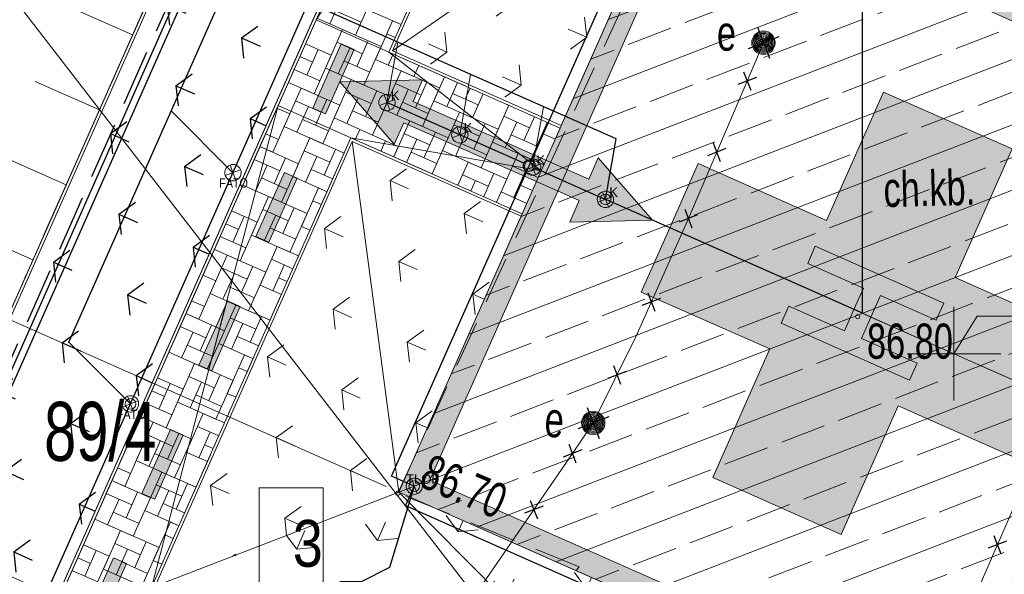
# Model space of a CAD drawing. Header units: metres. Extents: x -1013 to 1491425, y -5789533 to 1032.
# Tile 39 of 66: x -14 to 7, y -3 to 9. Entities that reach past the tile are written whole.
import ezdxf
from ezdxf.xclip import XClip

# ---------------------------------------------------------------- set-up
doc = ezdxf.new("R2010")
doc.units = ezdxf.units.M
doc.header["$MEASUREMENT"] = 0
doc.header["$XCLIPFRAME"] = 0
for name, pattern in [('2_KTCR02', [1.5, 1, -0.5]), ('Krawędzie ukryte', [1.7, 1.2, -0.5]), ('Kropki i Kreski', [3.6, 1.8, -0.9, 0, -0.9])]:
    doc.linetypes.add(name, pattern=pattern)
for name, color, linetype in [('130-Z Teren', 7, 'Continuous'), ('700-L Mapa 1_500 dwg', 7, 'Continuous'), ('708-L Opisy sytuacji 1_500 do legendy', 7, 'Continuous')]:
    doc.layers.add(name, color=color, linetype=linetype)
for name, color, linetype, lineweight in [('130-Z Teren1', 7, 'Continuous', 13), ('130-Z Teren114', 113, 'Continuous', 25), ('130-Z Teren21', 37, 'Continuous', 5), ('130-Z Teren252', 70, 'Continuous', 13), ('130-Z Teren69', 41, 'Continuous', 13), ('130-Z Teren93', 254, 'Continuous', 13), ('130-Z Teren94', 9, 'Continuous', 13), ('310-W Oświetlenie1', 7, 'Continuous', 13), ('450-K Belki21', 37, 'Continuous', 5), ('450-K Belki69', 41, 'Continuous', 13), ('703-L Płaszczyzny podejścia 2D3', 152, 'Continuous', 30), ('708-L Opisy sytuacji 1_500 do legendy1', 7, 'Continuous', 13), ('708-L Opisy sytuacji 1_500 do legendy11', 7, 'Continuous', 13), ('708-L Opisy sytuacji 1_500 do legendy25', 5, 'Continuous', 13), ('708-L Opisy sytuacji 1_500 do legendy85', 1, 'Continuous', 25), ('718-L Elementy do rozbiórki85', 1, 'Continuous', 25), ('720-L Oznakowanie lądowiska1', 7, 'Continuous', 13), ('720-L Oznakowanie lądowiska253', 2, 'Continuous', 13), ('720-L Oznakowanie lądowiska85', 1, 'Continuous', 25), ('720-L Oznakowanie lądowiska91', 255, 'Continuous', 13), ('720-L Oznakowanie lądowiska94', 9, 'Continuous', 13), ('729-L Instalacje elektryczne-okablowanie75', 30, 'Continuous', 25), ('729-L Instalacje elektryczne-okablowanie85', 1, 'Continuous', 25), ('810-G Ogólne2', 4, 'Continuous', 20), ('810-G Ogólne3', 152, 'Continuous', 30), ('GN.6640.3638.2023_9_Dzialki7', 9, 'Continuous', 18), ('GN.6640.3638.2023_9_KTCR_D_L_17', 9, 'Continuous', 18), ('GN.6640.3638.2023_9_KTCR_E_T_17', 9, 'Continuous', 18), ('GN.6640.3638.2023_9_Numery_dzialek7', 9, 'Continuous', 18), ('GN.6640.3638.2023_9_RTPW_T_07', 9, 'Continuous', 18), ('GN.6640.3638.2023_9_RTPW_T_17', 9, 'Continuous', 18), ('GN.6640.3638.2023_9_SUPE_D_L_31', 9, 'Continuous', 18), ('GN.6640.3638.2023_9_SUUE_D_T_97', 9, 'Continuous', 18), ('GN.6640.3638.2023_9_SUUE_E_T_87', 9, 'Continuous', 18)]:
    doc.layers.add(name, color=color, linetype=linetype, lineweight=lineweight)
doc.styles.add('STYL_AUTOMATYCZNY_1', font='arial.ttf', dxfattribs={"width": 0.7})
doc.styles.add('STYL_AUTOMATYCZNY_2', font='arial.ttf')
doc.styles.add('STYL_AUTOMATYCZNY_3', font='ARIALN.TTF')
doc.styles.add('STYL_AUTOMATYCZNY_4', font='arial.ttf')
doc.dimstyles.new('STYL_AUTOMATYCZNY__1', dxfattribs={"dimtxt": 1.25, "dimasz": 0.475, "dimexe": 0.18, "dimexo": 0.3, "dimgap": 0, "dimtad": 1, "dimzin": 0, "dimdsep": 46, "dimtxsty": 'STYL_AUTOMATYCZNY_2', "dimblk": 'ARROWHEAD_2', "dimblk1": 'ARROWHEAD_2', "dimblk2": 'ARROWHEAD_2', "dimcen": 0.09, "dimclrd": 7, "dimclre": 7, "dimclrt": 1, "dimazin": 0, "dimtfac": 1, "dimtdec": 4, "dimtmove": 0, "dimatfit": 3, "dimfxl": 1, "dimtolj": 1, "dimtzin": 0, "dimarcsym": 0})
doc.dimstyles.new('STYL_AUTOMATYCZNY__2', dxfattribs={"dimtxt": 1, "dimasz": 0.475, "dimexe": 0.18, "dimexo": 0.3, "dimgap": 0, "dimtad": 1, "dimzin": 0, "dimdsep": 46, "dimtxsty": 'STYL_AUTOMATYCZNY_2', "dimblk": 'ARROWHEAD_2', "dimblk1": 'ARROWHEAD_2', "dimblk2": 'ARROWHEAD_2', "dimcen": 0.09, "dimclrd": 7, "dimclre": 7, "dimclrt": 1, "dimazin": 0, "dimtfac": 1, "dimtdec": 4, "dimtmove": 0, "dimatfit": 3, "dimfxl": 1, "dimtolj": 1, "dimtzin": 0, "dimarcsym": 0})
doc.dimstyles.new('STYL_AUTOMATYCZNY__5', dxfattribs={"dimtxt": 0.18, "dimasz": 0.456, "dimexe": 0.18, "dimexo": 0.0625, "dimgap": 0, "dimtad": 0, "dimtih": 1, "dimtoh": 1, "dimdec": 4, "dimzin": 0, "dimdsep": 46, "dimcen": 0.09, "dimadec": 0, "dimazin": 0, "dimtfac": 1, "dimtdec": 4, "dimtmove": 0, "dimatfit": 3, "dimldrblk": 'ARROWHEAD_1', "dimfxl": 1, "dimtolj": 1, "dimtzin": 0, "dimarcsym": 0})

# ---------------------------------------------------------------- blocks, each defined once
blk = doc.blocks.new('Rysunek_1_9', base_point=(-7447251.91, -5789835.327))
at = {"layer": 'GN.6640.3638.2023_9_Dzialki7', "color": 9, "linetype": 'Continuous', "lineweight": 18}
blk.add_line((-28.59, 27.463), (-4.54, -3.697), dxfattribs=at)
at = {"layer": 'GN.6640.3638.2023_9_KTCR_D_L_17', "color": 9, "linetype": '2_KTCR02', "lineweight": 18}
for p, q in [((-6.234, -1.446), (0.041, 12.149)), ((-2.362, -3.019), (-6.234, -1.446)), ((-6.37, -7.638), (-2.362, -3.019))]:
    blk.add_line(p, q, dxfattribs=at)
at = {"layer": 'GN.6640.3638.2023_9_RTPW_T_07', "color": 9, "linetype": 'Continuous', "lineweight": 18}
blk.add_circle((3.58, 2.323), 0.045, dxfattribs=at)
at = {"layer": 'GN.6640.3638.2023_9_RTPW_T_17', "color": 9, "linetype": 'Continuous', "lineweight": 18}
blk.add_circle((-6.234, -1.446), 0.045, dxfattribs=at)
at = {"layer": 'GN.6640.3638.2023_9_SUPE_D_L_31', "color": 9, "linetype": 'Continuous', "lineweight": 18}
for p, q in [((-0.034, 4.418), (1.569, 8.17)), ((9.695, 4.667), (6.122, -3.559)), ((-1.157, 1.89), (-0.034, 4.418)), ((-2.064, 0.053), (-1.157, 1.89)), ((-2.509, -0.6), (-2.064, 0.053)), ((-4.42, -3.383), (-2.509, -0.6))]:
    blk.add_line(p, q, dxfattribs=at)
at = {"layer": 'GN.6640.3638.2023_9_SUUE_D_T_97', "color": 9, "linetype": 'Continuous', "lineweight": 18}
for centre, radius in [((1.569, 8.17), 0.25), ((1.569, 8.17), 0.225), ((1.569, 8.17), 0.2), ((1.569, 8.17), 0.175), ((1.569, 8.17), 0.15), ((1.569, 8.17), 0.125), ((1.569, 8.17), 0.1), ((1.569, 8.17), 0.075), ((1.569, 8.17), 0.05), ((1.569, 8.17), 0.025), ((1.569, 8.17), 0.00715), ((-2.064, 0.053), 0.25), ((-2.064, 0.053), 0.225), ((-2.064, 0.053), 0.2), ((-2.064, 0.053), 0.175), ((-2.064, 0.053), 0.15), ((-2.064, 0.053), 0.125), ((-2.064, 0.053), 0.1), ((-2.064, 0.053), 0.075), ((-2.064, 0.053), 0.05), ((-2.064, 0.053), 0.025), ((-2.064, 0.053), 0.00715)]:
    blk.add_circle(centre, radius, dxfattribs=at)
at = {"layer": 'GN.6640.3638.2023_9_KTCR_E_T_17', "color": 9, "linetype": 'Continuous', "lineweight": 18, "insert": (4.131, 5.029), "char_height": 0.75, "attachment_point": 4, "rotation": 1.566, "style": 'STYL_AUTOMATYCZNY_1'}
blk.add_mtext('\\A1;{\\pql;\\fArial|b0|i0|c238|p0;\\W0.700000;ch.kb.}', dxfattribs=at)
at = {"layer": 'GN.6640.3638.2023_9_Numery_dzialek7', "color": 9, "linetype": 'Continuous', "lineweight": 18, "insert": (-13.786, -0.136), "char_height": 1.26, "attachment_point": 4, "style": 'STYL_AUTOMATYCZNY_1'}
blk.add_mtext('\\A1;{\\pql;\\fArial|b0|i0|c238|p0;\\W0.700000;89/4}', dxfattribs=at)
at = {"layer": 'GN.6640.3638.2023_9_RTPW_T_07', "color": 9, "linetype": 'Continuous', "lineweight": 18, "insert": (3.778, 2.174), "char_height": 0.75, "attachment_point": 1, "style": 'STYL_AUTOMATYCZNY_1'}
blk.add_mtext('\\A1;{\\pql;\\fArial|b0|i0|c238|p0;\\W0.700000;86.80}', dxfattribs=at)
at = {"layer": 'GN.6640.3638.2023_9_RTPW_T_17', "color": 9, "linetype": 'Continuous', "lineweight": 18, "insert": (-5.819, -1.29), "char_height": 0.75, "attachment_point": 7, "rotation": 336.6191, "style": 'STYL_AUTOMATYCZNY_1'}
blk.add_mtext('\\A1;{\\pql;\\fArial|b0|i0|c238|p0;\\W0.700000;86.70}', dxfattribs=at)
at = {"layer": 'GN.6640.3638.2023_9_SUUE_E_T_87', "color": 9, "linetype": 'Continuous', "lineweight": 18, "char_height": 0.75, "attachment_point": 4, "style": 'STYL_AUTOMATYCZNY_1'}
for insert, rotation in [((0.575, 8.368), 0.403), ((-3.097, 0.13), 356.503)]:
    blk.add_mtext('\\A1;{\\pql;\\fArial|b0|i0|c238|p0;\\W0.700000;e}', dxfattribs=dict(at, insert=insert, rotation=rotation))
blk = doc.blocks.new('*X4')
at = {"layer": '130-Z Teren93', "color": 254, "linetype": 'Continuous', "lineweight": 13}
for p, q in [((-7.447, 9.123), (-7.69, 8.574)), ((-6.777, 9.154), (-7.142, 8.331)), ((-7.02, 8.606), (-7.569, 8.849)), ((-6.167, 8.556), (-6.899, 8.88)), ((-7.142, 8.331), (-7.965, 8.696)), ((-6.715, 7.814), (-6.35, 8.637)), ((-6.167, 8.556), (-6.35, 8.637)), ((-7.781, 7.63), (-7.416, 8.453)), ((-6.593, 8.088), (-7.416, 8.453)), ((-7.11, 7.661), (-6.867, 8.21)), ((-6.472, 8.362), (-6.289, 8.281)), ((-7.659, 7.904), (-8.208, 8.147)), ((-8.176, 7.477), (-7.933, 8.026)), ((-7.538, 8.179), (-6.989, 7.935)), ((-7.263, 8.057), (-7.506, 7.508)), ((-6.593, 8.088), (-6.958, 7.265)), ((-8.329, 7.873), (-8.055, 7.752)), ((-7.659, 7.904), (-8.024, 7.081)), ((-6.836, 7.54), (-7.385, 7.783)), ((-5.892, 7.449), (-6.715, 7.814)), ((-6.336, 7.928), (-6.44, 7.692)), ((-7.902, 7.356), (-8.451, 7.599)), ((-6.958, 7.265), (-7.781, 7.63)), ((-6.531, 6.748), (-6.166, 7.571)), ((-5.343, 7.206), (-6.166, 7.571)), ((-5.787, 7.685), (-5.892, 7.449)), ((-7.597, 6.564), (-7.232, 7.387)), ((-6.409, 7.022), (-7.232, 7.387)), ((-5.465, 6.932), (-5.239, 7.442)), ((-8.663, 6.38), (-8.298, 7.203)), ((-8.024, 7.081), (-8.572, 7.324)), ((-7.475, 6.838), (-8.298, 7.203)), ((-6.288, 7.297), (-5.739, 7.053)), ((-6.013, 7.175), (-6.256, 6.626)), ((-5.861, 6.779), (-5.618, 7.328)), ((-5.343, 7.206), (-5.708, 6.383)), ((-4.965, 7.32), (-5.191, 6.81)), ((-4.795, 6.963), (-4.69, 7.199)), ((-7.992, 6.411), (-7.749, 6.96)), ((-7.354, 7.113), (-6.805, 6.87)), ((-7.079, 6.991), (-7.322, 6.443)), ((-6.927, 6.595), (-6.683, 7.144)), ((-6.409, 7.022), (-6.774, 6.199)), ((-4.52, 6.842), (-5.069, 7.085)), ((-4.416, 7.077), (-4.642, 6.567)), ((-8.541, 6.654), (-8.815, 6.776)), ((-8.419, 6.929), (-7.871, 6.686)), ((-8.145, 6.807), (-8.388, 6.259)), ((-7.475, 6.838), (-7.84, 6.015)), ((-5.708, 6.383), (-6.531, 6.748)), ((-5.586, 6.658), (-6.135, 6.901)), ((-4.642, 6.567), (-5.465, 6.932)), ((-4.215, 6.05), (-3.867, 6.834)), ((-8.541, 6.654), (-8.906, 5.832)), ((-7.718, 6.29), (-8.267, 6.533)), ((-6.774, 6.199), (-7.597, 6.564)), ((-6.652, 6.474), (-7.201, 6.717)), ((-5.281, 5.866), (-4.916, 6.689)), ((-4.093, 6.324), (-4.916, 6.689)), ((-3.972, 6.599), (-3.423, 6.355)), ((-3.545, 6.081), (-3.319, 6.591)), ((-7.84, 6.015), (-8.663, 6.38)), ((-7.146, 6.1), (-7.048, 6.321)), ((-6.225, 5.956), (-7.048, 6.321)), ((-6.323, 5.735), (-5.982, 6.505)), ((-5.159, 6.14), (-5.982, 6.505)), ((-5.038, 6.415), (-4.489, 6.172)), ((-4.611, 5.897), (-4.368, 6.446)), ((-4.093, 6.324), (-4.458, 5.501)), ((-3.698, 6.477), (-3.941, 5.928)), ((-3.045, 6.47), (-3.392, 5.685)), ((-3.149, 6.234), (-3.045, 6.47)), ((-8.784, 6.106), (-9.058, 6.227)), ((-8.479, 5.314), (-8.114, 6.137)), ((-7.383, 5.813), (-8.114, 6.137)), ((-6.104, 6.231), (-5.555, 5.988)), ((-5.829, 6.109), (-6.049, 5.613)), ((-5.677, 5.713), (-5.434, 6.262)), ((-5.159, 6.14), (-5.501, 5.37)), ((-4.764, 6.293), (-5.007, 5.744)), ((-3.271, 5.96), (-3.819, 6.203)), ((-2.875, 6.112), (-3.149, 6.234)), ((-9.545, 5.13), (-9.18, 5.953)), ((-8.357, 5.588), (-9.18, 5.953)), ((-8.906, 5.832), (-9.18, 5.953)), ((-7.809, 5.345), (-7.565, 5.894)), ((-6.598, 5.857), (-6.5, 6.078)), ((-6.225, 5.956), (-6.323, 5.735)), ((-4.337, 5.776), (-4.885, 6.019)), ((-3.392, 5.685), (-4.215, 6.05)), ((-9.301, 5.679), (-8.753, 5.436)), ((-8.874, 5.161), (-8.631, 5.71)), ((-8.236, 5.863), (-7.687, 5.62)), ((-7.961, 5.741), (-8.204, 5.193)), ((-5.402, 5.592), (-5.951, 5.835)), ((-4.458, 5.501), (-5.281, 5.866)), ((-4.031, 4.984), (-3.666, 5.807)), ((-3.118, 5.564), (-3.666, 5.807)), ((-9.027, 5.557), (-9.27, 5.009)), ((-8.357, 5.588), (-8.722, 4.766)), ((-7.626, 5.264), (-8.083, 5.467)), ((-4.952, 5.127), (-4.732, 5.623)), ((-3.909, 5.258), (-4.732, 5.623)), ((-3.788, 5.533), (-3.239, 5.29)), ((-8.6, 5.04), (-9.149, 5.283)), ((-7.747, 4.99), (-8.479, 5.314)), ((-4.854, 5.349), (-4.305, 5.106)), ((-4.403, 4.884), (-4.184, 5.38)), ((-3.909, 5.258), (-4.129, 4.763)), ((-3.514, 5.411), (-3.757, 4.863)), ((-8.722, 4.766), (-9.545, 5.13)), ((-8.295, 4.248), (-7.93, 5.071)), ((-7.747, 4.99), (-7.93, 5.071)), ((-4.58, 5.227), (-4.678, 5.006)), ((-3.361, 5.015), (-3.635, 5.137)), ((-9.361, 4.064), (-8.996, 4.887)), ((-8.173, 4.523), (-8.996, 4.887)), ((-3.482, 4.741), (-4.031, 4.984)), ((-8.69, 4.096), (-8.447, 4.644)), ((-8.052, 4.797), (-7.869, 4.716)), ((-9.239, 4.339), (-9.788, 4.582)), ((-9.756, 3.912), (-9.513, 4.46)), ((-9.118, 4.613), (-8.569, 4.37)), ((-8.843, 4.491), (-9.086, 3.943)), ((-8.173, 4.523), (-8.538, 3.7)), ((-9.909, 4.307), (-9.635, 4.186)), ((-9.239, 4.339), (-9.604, 3.516)), ((-8.416, 3.974), (-8.965, 4.217)), ((-8.112, 4.167), (-8.295, 4.248)), ((-9.482, 3.79), (-10.031, 4.033)), ((-8.538, 3.7), (-9.361, 4.064)), ((-9.177, 2.998), (-8.812, 3.821)), ((-8.355, 3.619), (-8.812, 3.821)), ((-10.243, 2.815), (-9.878, 3.637)), ((-9.604, 3.516), (-10.152, 3.759)), ((-9.055, 3.273), (-9.878, 3.637)), ((-9.999, 3.363), (-9.451, 3.12)), ((-9.572, 2.846), (-9.329, 3.394)), ((-8.934, 3.547), (-8.476, 3.344)), ((-8.659, 3.425), (-8.902, 2.877)), ((-10.121, 3.089), (-10.395, 3.21)), ((-9.725, 3.242), (-9.968, 2.693)), ((-9.055, 3.273), (-9.42, 2.45)), ((-10.121, 3.089), (-10.486, 2.266)), ((-9.298, 2.724), (-9.847, 2.967)), ((-8.72, 2.796), (-9.177, 2.998)), ((-8.598, 3.07), (-8.781, 3.151)), ((-9.42, 2.45), (-10.243, 2.815)), ((-10.364, 2.54), (-10.638, 2.662)), ((-10.059, 1.749), (-9.694, 2.571)), ((-8.963, 2.247), (-9.694, 2.571)), ((-11.125, 1.565), (-10.76, 2.387)), ((-9.937, 2.023), (-10.76, 2.387)), ((-10.486, 2.266), (-10.76, 2.387)), ((-9.389, 1.78), (-9.145, 2.328)), ((-10.881, 2.113), (-10.333, 1.87)), ((-10.454, 1.596), (-10.211, 2.144)), ((-9.816, 2.297), (-9.267, 2.054)), ((-9.541, 2.176), (-9.784, 1.627)), ((-10.607, 1.992), (-10.85, 1.443)), ((-9.937, 2.023), (-10.302, 1.2)), ((-9.206, 1.699), (-9.663, 1.901)), ((-10.18, 1.474), (-10.729, 1.717)), ((-9.327, 1.424), (-10.059, 1.749)), ((-10.302, 1.2), (-11.125, 1.565)), ((-9.875, 0.683), (-9.51, 1.506)), ((-9.327, 1.424), (-9.51, 1.506)), ((-10.941, 0.499), (-10.576, 1.322)), ((-9.753, 0.957), (-10.576, 1.322)), ((-10.27, 0.53), (-10.027, 1.078)), ((-9.632, 1.231), (-9.449, 1.15)), ((-10.819, 0.773), (-11.368, 1.016)), ((-11.336, 0.346), (-11.093, 0.895)), ((-10.698, 1.047), (-10.149, 0.804)), ((-10.423, 0.926), (-10.666, 0.377)), ((-9.753, 0.957), (-10.118, 0.134)), ((-11.489, 0.742), (-11.215, 0.62)), ((-10.819, 0.773), (-11.184, -0.05)), ((-9.996, 0.408), (-10.545, 0.651)), ((-9.692, 0.602), (-9.875, 0.683)), ((-11.062, 0.224), (-11.611, 0.468)), ((-10.118, 0.134), (-10.941, 0.499)), ((-10.757, -0.567), (-10.392, 0.256)), ((-9.935, 0.053), (-10.392, 0.256)), ((-11.823, -0.751), (-11.458, 0.072)), ((-11.184, -0.05), (-11.732, 0.193)), ((-10.635, -0.293), (-11.458, 0.072)), ((-11.579, -0.203), (-11.031, -0.446)), ((-11.152, -0.72), (-10.909, -0.171)), ((-10.514, -0.019), (-10.056, -0.221)), ((-10.239, -0.14), (-10.482, -0.689)), ((-11.701, -0.477), (-11.975, -0.355)), ((-11.305, -0.324), (-11.548, -0.873)), ((-10.635, -0.293), (-11, -1.116)), ((-10.178, -0.495), (-10.361, -0.414)), ((-11.701, -0.477), (-12.066, -1.3)), ((-10.878, -0.841), (-11.427, -0.598)), ((-10.3, -0.77), (-10.757, -0.567)), ((-11, -1.116), (-11.823, -0.751)), ((-11.944, -1.025), (-12.218, -0.904)), ((-11.639, -1.817), (-11.274, -0.994)), ((-10.543, -1.318), (-11.274, -0.994)), ((-12.705, -2.001), (-12.34, -1.178)), ((-11.517, -1.543), (-12.34, -1.178)), ((-12.066, -1.3), (-12.34, -1.178)), ((-10.969, -1.786), (-10.725, -1.237)), ((-12.461, -1.452), (-11.913, -1.695)), ((-12.034, -1.97), (-11.791, -1.421)), ((-11.396, -1.268), (-10.847, -1.512)), ((-11.121, -1.39), (-11.364, -1.939)), ((-12.187, -1.574), (-12.43, -2.122)), ((-11.517, -1.543), (-11.882, -2.366)), ((-10.786, -1.867), (-11.243, -1.664)), ((-11.76, -2.091), (-12.309, -1.848)), ((-10.907, -2.141), (-11.639, -1.817)), ((-11.882, -2.366), (-12.705, -2.001)), ((-11.455, -2.883), (-11.09, -2.06)), ((-10.907, -2.141), (-11.09, -2.06)), ((-12.521, -3.067), (-12.156, -2.244)), ((-11.333, -2.609), (-12.156, -2.244)), ((-12.278, -2.518), (-11.729, -2.761)), ((-11.85, -3.036), (-11.607, -2.487)), ((-11.212, -2.334), (-11.029, -2.415)), ((-12.399, -2.793), (-12.948, -2.55)), ((-12.916, -3.22), (-12.673, -2.671)), ((-12.003, -2.64), (-12.246, -3.188)), ((-11.333, -2.609), (-11.698, -3.431)), ((-13.069, -2.824), (-12.795, -2.945)), ((-12.399, -2.793), (-12.764, -3.615)), ((-11.576, -3.157), (-12.125, -2.914)), ((-11.272, -2.964), (-11.455, -2.883)), ((-12.642, -3.341), (-13.191, -3.098)), ((-11.698, -3.431), (-12.521, -3.067))]:
    blk.add_line(p, q, dxfattribs=at)
blk = doc.blocks.new('*D9')
at = {"layer": '708-L Opisy sytuacji 1_500 do legendy1', "color": 7, "linetype": 'Continuous', "lineweight": 13}
for p, q in [((-25.202, 28.867), (-2.957, 19.009)), ((-24.561, 28.385), (-24.986, 28.968)), ((-24.65, 28.956), (-24.773, 28.677)), ((-24.773, 28.677), (-34.902, 5.82)), ((-35.114, 6.112), (-34.689, 5.529)), ((-35.33, 6.01), (-13.085, -3.847)), ((-34.902, 5.82), (-35.025, 5.541))]:
    blk.add_line(p, q, dxfattribs=at)
at = {"layer": '708-L Opisy sytuacji 1_500 do legendy85', "color": 1, "lineweight": 25, "insert": (-30.935, 15.389), "char_height": 1.25, "attachment_point": 7, "rotation": 66.1008, "style": 'STYL_AUTOMATYCZNY_2'}
blk.add_mtext('\\A1;{\\pql;\\fArial|b0|i0|c238|p0;\\W1.000000;25,00}', dxfattribs=at)
blk = doc.blocks.new('ARROWHEAD_2')
at = {"color": 0, "linetype": 'Continuous', "lineweight": 0}
for p, q in [((-0.378, -0.655), (0.378, 0.655)), ((0, 0), (-1, 0))]:
    blk.add_line(p, q, dxfattribs=at)
blk = doc.blocks.new('*D11')
at = {"layer": '708-L Opisy sytuacji 1_500 do legendy1', "color": 7, "linetype": 'Continuous', "lineweight": 13}
for p, q in [((-29.689, 25.189), (-30.114, 25.772)), ((-29.902, 25.48), (-35.979, 11.766)), ((-35.766, 11.475), (-36.191, 12.058))]:
    blk.add_line(p, q, dxfattribs=at)
at = {"layer": '708-L Opisy sytuacji 1_500 do legendy85', "color": 1, "lineweight": 25, "insert": (-33.818, 17.136), "char_height": 1, "attachment_point": 7, "rotation": 66.1008, "style": 'STYL_AUTOMATYCZNY_2'}
blk.add_mtext('\\A1;{\\pql;\\fArial|b0|i0|c238|p0;\\W1.000000;15,00}', dxfattribs=at)
blk = doc.blocks.new('*D12')
at = {"layer": '708-L Opisy sytuacji 1_500 do legendy1', "color": 7, "linetype": 'Continuous', "lineweight": 13}
for p, q in [((-29.902, 25.48), (-35.979, 11.766)), ((-35.766, 11.475), (-36.191, 12.058)), ((-36.407, 11.956), (-6.488, -1.302)), ((-35.979, 11.766), (-39.686, 3.401)), ((-40.114, 3.591), (-18.561, -5.96)), ((-39.898, 3.692), (-39.473, 3.109)), ((-39.686, 3.401), (-39.809, 3.121))]:
    blk.add_line(p, q, dxfattribs=at)
at = {"layer": '708-L Opisy sytuacji 1_500 do legendy85', "color": 1, "lineweight": 25, "insert": (-38.556, 6.444), "char_height": 1, "attachment_point": 7, "rotation": 66.1008, "style": 'STYL_AUTOMATYCZNY_2'}
blk.add_mtext('\\A1;{\\pql;\\fArial|b0|i0|c238|p0;\\W1.000000;9,15}', dxfattribs=at)
blk = doc.blocks.new('*D14')
at = {"layer": '708-L Opisy sytuacji 1_500 do legendy1', "color": 7, "linetype": 'Continuous', "lineweight": 13}
for p, q in [((9.467, 33.519), (8.884, 33.094)), ((9.176, 33.307), (22.89, 27.23)), ((13.698, 6.488), (23.079, 27.658)), ((23.181, 27.442), (22.598, 27.017)), ((22.89, 27.23), (31.255, 23.523))]:
    blk.add_line(p, q, dxfattribs=at)
at = {"layer": '708-L Opisy sytuacji 1_500 do legendy85', "color": 1, "lineweight": 25, "insert": (14.545, 31.146), "char_height": 1, "attachment_point": 7, "rotation": 336.1008, "style": 'STYL_AUTOMATYCZNY_2'}
blk.add_mtext('\\A1;{\\pql;\\fArial|b0|i0|c238|p0;\\W1.000000;15,00}', dxfattribs=at)
blk = doc.blocks.new('ARROWHEAD_1')
at = {"color": 0, "linetype": 'Continuous', "lineweight": 0}
blk.add_line((0, 0), (-1, 0), dxfattribs=at)
blk.add_circle((0, 0), 0.25, dxfattribs=at)

msp = doc.modelspace()

# ---------------------------------------------------------------- hatches: boundary and pattern name
at = {"layer": '130-Z Teren114', "linetype": 'Continuous', "lineweight": 25}
h = msp.add_hatch(dxfattribs=at)
h.set_pattern_fill('trawa_0001', color=113, style=0, pattern_type=2)
h.set_pattern_definition([(336.1, (-9.5752, 8.2698), (1.2154, 2.7428), [0.433, -1.29904]), (336.1, (-9.3912, 6.5475), (1.2154, 2.7428), [0.43301, -1.29904]), (276.1, (-9.5752, 8.2698), (2.983, 0.31883), [0.433, -1.29904]), (276.1, (-7.9917, 7.568), (2.983, 0.31883), [0.43301, -1.29904]), (36.1, (-9.5752, 8.2698), (-1.7676, 2.42394), [0.433, -1.29904]), (36.1, (-7.9917, 7.568), (-1.76762, 2.42394), [0.43301, -1.29904])])
h.paths.add_polyline_path([(-13.814, -4.356), (-3.07, 19.891), (-4.765, 24.284), (-18.207, -6.051)])
at = {"layer": '130-Z Teren252', "linetype": 'Continuous', "lineweight": 13}
h = msp.add_hatch(dxfattribs=at)
h.set_pattern_fill('trawa_0001', color=70, style=0, pattern_type=2)
h.set_pattern_definition([(156.1, (-5.004, 6.244), (1.2154, 2.7428), [0.433, -1.29904]), (156.1, (-5.188, 7.9664), (1.2154, 2.7428), [0.433, -1.29904]), (96.1, (-5.004, 6.244), (2.983, 0.3188), [0.433, -1.29904]), (96.1, (-6.5875, 6.9458), (2.983, 0.3188), [0.433, -1.29904]), (216.1, (-5.004, 6.244), (-1.7676, 2.42394), [0.433, -1.29904]), (216.1, (-6.5875, 6.9458), (-1.7676, 2.42394), [0.433, -1.29904])])
h.paths.add_polyline_path([(-6.348, 7.999), (-2.746, 6.403), (-0.137, 12.291), (-2.143, 17.489)])
h = msp.add_hatch(dxfattribs=at)
h.set_pattern_fill('trawa_0001', color=70, style=0, pattern_type=2)
h.set_pattern_definition([(336.1, (-5.004, 6.244), (1.2154, 2.7428), [0.433, -1.29904]), (336.1, (-4.82, 4.522), (1.2154, 2.7428), [0.433, -1.29904]), (276.1, (-5.004, 6.244), (2.983, 0.3188), [0.433, -1.29904]), (276.1, (-3.4204, 5.5424), (2.983, 0.3188), [0.433, -1.29904]), (36.1, (-5.004, 6.244), (-1.7676, 2.42394), [0.433, -1.29904]), (36.1, (-3.4204, 5.5424), (-1.7676, 2.42394), [0.433, -1.29904])])
h.paths.add_polyline_path([(-7.207, 6.061), (-11.412, -3.429), (-6.214, -1.423), (-3.605, 4.465)])
h = msp.add_hatch(dxfattribs=at)
h.set_pattern_fill('trawa_0001', color=70, style=0, pattern_type=2)
h.set_pattern_definition([(66.1, (-0.1672, -6.29), (-2.7428, 1.2154), [0.433, -1.29904]), (66.1, (1.555, -6.106), (-2.7428, 1.2154), [0.433, -1.29904]), (6.1, (-0.1672, -6.29), (-0.3188, 2.983), [0.433, -1.29904]), (6.1, (0.5345, -4.7065), (-0.3188, 2.983), [0.433, -1.29904]), (126.1, (-0.1672, -6.29), (2.42394, 1.7676), [0.433, -1.29904]), (126.1, (0.5345, -4.7065), (2.42394, 1.7676), [0.433, -1.29904])])
h.paths.add_polyline_path([(-11.412, -3.429), (1.418, -9.114), (3.014, -5.512), (-6.214, -1.423)])
at = {"layer": '130-Z Teren93', "linetype": 'Continuous', "lineweight": 13}
h = msp.add_hatch(dxfattribs=at)
h.set_pattern_fill('Beton_zbrojony_0001', color=254, style=0, pattern_type=2)
h.set_pattern_definition([(21.101, (3.6815, 2.3954), (-0.46801, 1.21283), []), (21.101, (3.4475, 3.0018), (-0.46801, 1.21283), [0.975, -0.325])])
h.paths.add_polyline_path([(-0.137, 12.291), (-3.175, 5.434), (-6.214, -1.423), (7.5, -7.5), (10.538, -0.643), (13.577, 6.214)])
at = {"layer": '720-L Oznakowanie lądowiska253', "linetype": 'Continuous', "lineweight": 13}
for points in [[(-3.175, 5.434), (-2.718, 5.231), (0.118, 11.631), (12.917, 5.959), (10.081, -0.44), (10.538, -0.643), (13.577, 6.214), (-0.137, 12.291)], [(-3.175, 5.434), (-6.214, -1.423), (7.5, -7.5), (10.538, -0.643), (10.081, -0.44), (7.245, -6.84), (-5.554, -1.169), (-2.718, 5.231)]]:
    msp.add_hatch(color=2, dxfattribs=at).paths.add_polyline_path(points)
at = {"layer": '720-L Oznakowanie lądowiska85', "linetype": 'Continuous', "lineweight": 25}
for points in [[(5.418, 2.611), (2.675, 3.826), (2.513, 3.46), (3.701, 2.934), (3.499, 2.476), (3.864, 2.314), (4.067, 2.772), (5.255, 2.245)], [(4.688, 0.965), (4.85, 1.331), (3.662, 1.857), (3.864, 2.314), (3.499, 2.476), (3.296, 2.019), (2.108, 2.546), (1.946, 2.18)]]:
    msp.add_hatch(color=1, dxfattribs=at).paths.add_polyline_path(points)
at = {"layer": '720-L Oznakowanie lądowiska91', "linetype": 'Continuous', "lineweight": 13}
for points in [[(-7.443, 8.145), (-8.051, 6.774), (-7.776, 6.652), (-7.169, 8.024)], [(-7.472, 7.338), (-6.313, 6.004), (-6.111, 6.461), (-4.191, 5.61), (-3.277, 5.205), (-2.362, 4.8), (-2.565, 4.343), (-0.798, 4.381), (-1.957, 5.714), (-2.16, 5.257), (-3.074, 5.662), (-3.988, 6.068), (-5.908, 6.918), (-5.706, 7.375)], [(-0.433, 4.218), (3.499, 2.476), (3.701, 2.934), (2.513, 3.46), (2.675, 3.826), (5.418, 2.611), (5.255, 2.245), (4.067, 2.772), (3.864, 2.314), (7.796, 0.572), (8.403, 1.944), (5.661, 3.159), (6.876, 5.902), (4.133, 7.117), (2.918, 4.374), (0.175, 5.59)], [(-8.658, 5.402), (-9.266, 4.031), (-8.992, 3.91), (-8.384, 5.281)], [(-0.433, 4.218), (-1.04, 2.847), (1.702, 1.632), (0.487, -1.111), (3.23, -2.326), (4.445, 0.416), (7.188, -0.799), (7.796, 0.572), (3.864, 2.314), (3.662, 1.857), (4.85, 1.331), (4.688, 0.965), (1.946, 2.18), (2.108, 2.546), (3.296, 2.019), (3.499, 2.476)], [(-9.874, 2.66), (-9.903, 2.592), (-10.481, 1.288), (-10.27, 1.195), (-10.207, 1.167), (-9.599, 2.538)], [(-11.089, -0.083), (-11.697, -1.455), (-11.422, -1.576), (-10.815, -0.205)], [(-12.811, -3.969), (-11.668, -4.475), (-11.546, -4.201), (-12.415, -3.816), (-12.03, -2.947), (-12.304, -2.826)]]:
    msp.add_hatch(color=8, dxfattribs=at).paths.add_polyline_path(points)

# ---------------------------------------------------------------- linework, layer by layer
at = {"layer": '130-Z Teren1', "color": 7, "linetype": 'Continuous', "lineweight": 13, "flags": 128}
for points in [[(-13.814, -4.356), (-3.07, 19.891), (-4.765, 24.284), (-18.207, -6.051)], [(-7.982, 8.657), (-3.039, 19.811), (-2.173, 17.568), (-6.427, 7.969), (-2.77, 6.348), (-3.175, 5.434), (-3.581, 4.52), (-7.238, 6.14), (-11.491, -3.46), (-13.734, -4.325), (-8.792, 6.829)], [(-6.348, 7.999), (-2.143, 17.489), (-0.137, 12.291), (-2.746, 6.403)], [(-0.137, 12.291), (-3.175, 5.434), (-6.214, -1.423), (7.5, -7.5), (10.538, -0.643), (13.577, 6.214)], [(-7.207, 6.061), (-11.412, -3.429), (-6.214, -1.423), (-3.605, 4.465)], [(-11.412, -3.429), (1.418, -9.114), (3.014, -5.512), (-6.214, -1.423)]]:
    msp.add_lwpolyline(points, close=True, dxfattribs=at)
at = {"layer": '130-Z Teren1', "color": 7, "linetype": 'Continuous', "lineweight": 13}
for points in [[(-11.896, 8.34), (-14.639, 9.555)], [(-12.606, 6.737), (-13.977, 7.345)], [(-13.316, 5.135), (-16.059, 6.35)], [(-14.026, 3.533), (-15.397, 4.14)]]:
    msp.add_lwpolyline(points, dxfattribs=at)
at = {"layer": '130-Z Teren21', "color": 37, "linetype": 'Continuous', "lineweight": 5}
for p, q in [((-13.814, -4.356), (-3.07, 19.891)), ((-13.734, -4.325), (-3.039, 19.811)), ((-2.173, 17.568), (-6.427, 7.969)), ((-2.143, 17.489), (-6.348, 7.999)), ((-6.348, 7.999), (-2.746, 6.403)), ((-6.427, 7.969), (-2.77, 6.348)), ((-2.77, 6.348), (-2.746, 6.403)), ((-11.491, -3.46), (-7.238, 6.14)), ((-7.238, 6.14), (-3.581, 4.52)), ((-11.412, -3.429), (-7.207, 6.061)), ((-7.207, 6.061), (-3.605, 4.465)), ((-3.605, 4.465), (-3.581, 4.52))]:
    msp.add_line(p, q, dxfattribs=at)
at = {"layer": '130-Z Teren69', "color": 41, "linetype": 'Kropki i Kreski', "lineweight": 13}
for p, q in [((-13.734, -4.325), (-3.039, 19.811)), ((-6.427, 7.969), (-2.173, 17.568)), ((-6.427, 7.969), (-2.77, 6.348)), ((-7.238, 6.14), (-11.491, -3.46)), ((-7.238, 6.14), (-3.581, 4.52))]:
    msp.add_line(p, q, dxfattribs=at)
at = {"layer": '130-Z Teren94', "color": 9, "linetype": 'Continuous', "lineweight": 13}
for p, q in [((-7.982, 8.657), (-2.173, 17.568)), ((-6.348, 7.999), (-0.137, 12.291)), ((-7.982, 8.657), (-6.427, 7.969)), ((-3.175, 5.434), (-6.427, 7.969)), ((-8.792, 6.829), (-11.491, -3.46)), ((-8.792, 6.829), (-7.238, 6.14)), ((-7.238, 6.14), (-3.175, 5.434)), ((-7.207, 6.061), (-6.214, -1.423)), ((-3.175, 5.434), (10.538, -0.643)), ((1.418, -9.114), (-6.214, -1.423))]:
    msp.add_line(p, q, dxfattribs=at)
at = {"layer": '310-W Oświetlenie1', "color": 7, "linetype": 'Continuous', "lineweight": 13}
for p, q in [((-6.63, 6.829), (-6.303, 6.955)), ((-6.404, 6.729), (-6.53, 7.056)), ((-4.85, 6.04), (-4.976, 6.367)), ((-5.076, 6.141), (-4.749, 6.267)), ((-3.295, 5.352), (-3.421, 5.678)), ((-9.818, 5.559), (-9.692, 5.233)), ((-3.522, 5.452), (-3.195, 5.578)), ((-9.592, 5.459), (-9.918, 5.333)), ((-1.967, 4.763), (-1.641, 4.889)), ((-1.741, 4.663), (-1.867, 4.989)), ((-11.779, 0.522), (-12.106, 0.396)), ((-12.006, 0.622), (-11.88, 0.296)), ((-6.047, -1.359), (-5.721, -1.233)), ((-5.821, -1.459), (-5.947, -1.133))]:
    msp.add_line(p, q, dxfattribs=at)
at = {"layer": '310-W Oświetlenie1', "color": 7, "linetype": 'Continuous', "lineweight": 13, "flags": 128}
for points in [[(-6.396, 7.052, 1), (-6.538, 6.732, 1)], [(-4.842, 6.364, 1), (-4.983, 6.044, 1)], [(-3.287, 5.675, 1), (-3.429, 5.355, 1)], [(-9.826, 5.236, -1), (-9.684, 5.556, -1)], [(-1.733, 4.986, 1), (-1.875, 4.666, 1)], [(-12.013, 0.299, -1), (-11.872, 0.619, -1)], [(-5.813, -1.136, 1), (-5.955, -1.456, 1)]]:
    msp.add_lwpolyline(points, format="xyb", close=True, dxfattribs=at)
at = {"layer": '450-K Belki21', "color": 37, "linetype": 'Continuous', "lineweight": 5}
for p, q in [((-18.286, -6.082), (-4.796, 24.363)), ((-18.207, -6.051), (-4.765, 24.284))]:
    msp.add_line(p, q, dxfattribs=at)
at = {"layer": '450-K Belki69', "color": 41, "linetype": 'Kropki i Kreski', "lineweight": 13}
msp.add_line((-18.286, -6.082), (-4.796, 24.363), dxfattribs=at)
at = {"layer": '703-L Płaszczyzny podejścia 2D3', "color": 152, "linetype": 'Continuous', "lineweight": 30}
msp.add_line((3.682, 2.395), (3.682, 1031.954), dxfattribs=at)
msp.add_circle((8.227, 10.355), 1021.659, dxfattribs=at)
at = {"layer": '708-L Opisy sytuacji 1_500 do legendy11', "color": 7, "linetype": 'Continuous', "lineweight": 13}
for points in [[(-6.236, 8.183), (-6.467, 6.892)], [(-4.681, 7.494), (-4.913, 6.204)], [(-3.127, 6.805), (-3.358, 5.515)], [(-11.072, 6.714), (-9.755, 5.396)]]:
    msp.add_lwpolyline(points, dxfattribs=at)
at = {"layer": '708-L Opisy sytuacji 1_500 do legendy11', "color": 7, "linetype": 'Continuous', "lineweight": 13, "flags": 128}
msp.add_lwpolyline([(-9.195, -1.331), (-7.831, -1.331), (-7.831, -3.698), (-9.195, -3.698)], close=True, dxfattribs=at)
at = {"layer": '708-L Opisy sytuacji 1_500 do legendy25', "color": 5, "linetype": 'Continuous', "lineweight": 13}
for p, q in [((5.633, 0.531), (5.633, 2.531)), ((5.633, 1.531), (6.133, 2.331)), ((6.133, 2.331), (17.497, 2.331)), ((4.633, 1.531), (6.633, 1.531))]:
    msp.add_line(p, q, dxfattribs=at)
at = {"layer": '718-L Elementy do rozbiórki85', "color": 1, "linetype": 'Continuous', "lineweight": 25}
for p, q in [((1.442, 8.5), (1.697, 7.84)), ((1.899, 8.297), (1.24, 8.042)), ((1.418, 7.428), (1.022, 7.275)), ((1.143, 7.55), (1.296, 7.154)), ((0.769, 5.91), (0.373, 5.757)), ((0.494, 6.031), (0.647, 5.636)), ((0.164, 4.494), (-0.232, 4.342)), ((-0.111, 4.616), (0.042, 4.22)), ((-0.902, 2.833), (-0.749, 2.438)), ((-0.628, 2.712), (-1.024, 2.559)), ((-1.634, 1.277), (-1.481, 0.881)), ((-1.36, 1.155), (-1.755, 1.002)), ((-2.191, 0.383), (-1.937, -0.276)), ((-1.734, 0.181), (-2.394, -0.074)), ((-2.586, -0.402), (-2.433, -0.798)), ((-2.311, -0.523), (-2.707, -0.676)), ((-3.408, -1.6), (-3.255, -1.996)), ((-3.134, -1.721), (-3.529, -1.874)), ((6.76, -2.47), (6.364, -2.623)), ((6.486, -2.348), (6.638, -2.744))]:
    msp.add_line(p, q, dxfattribs=at)
at = {"layer": '720-L Oznakowanie lądowiska1', "color": 7, "linetype": 'Continuous', "lineweight": 13, "flags": 128}
for points in [[(-3.175, 5.434), (-2.718, 5.231), (0.118, 11.631), (12.917, 5.959), (10.081, -0.44), (10.538, -0.643), (13.577, 6.214), (-0.137, 12.291)], [(-7.443, 8.145), (-7.169, 8.024), (-7.776, 6.652), (-8.051, 6.774)], [(-7.472, 7.338), (-6.313, 6.004), (-6.111, 6.461), (-4.191, 5.61), (-3.277, 5.205), (-2.362, 4.8), (-2.565, 4.343), (-0.798, 4.381), (-1.957, 5.714), (-2.16, 5.257), (-3.074, 5.662), (-3.988, 6.068), (-5.908, 6.918), (-5.706, 7.375)], [(-0.433, 4.218), (3.499, 2.476), (3.701, 2.934), (2.513, 3.46), (2.675, 3.826), (5.418, 2.611), (5.255, 2.245), (4.067, 2.772), (3.864, 2.314), (7.796, 0.572), (8.403, 1.944), (5.661, 3.159), (6.876, 5.902), (4.133, 7.117), (2.918, 4.374), (0.175, 5.59)], [(-8.658, 5.402), (-8.384, 5.281), (-8.992, 3.91), (-9.266, 4.031)], [(-3.175, 5.434), (-2.718, 5.231), (-5.554, -1.169), (7.245, -6.84), (10.081, -0.44), (10.538, -0.643), (7.5, -7.5), (-6.214, -1.423)], [(-0.433, 4.218), (3.499, 2.476), (3.296, 2.019), (2.108, 2.546), (1.946, 2.18), (4.688, 0.965), (4.85, 1.331), (3.662, 1.857), (3.864, 2.314), (7.796, 0.572), (7.188, -0.799), (4.445, 0.416), (3.23, -2.326), (0.487, -1.111), (1.702, 1.632), (-1.04, 2.847)], [(5.418, 2.611), (2.675, 3.826), (2.513, 3.46), (3.701, 2.934), (3.499, 2.476), (3.864, 2.314), (4.067, 2.772), (5.255, 2.245)], [(-9.874, 2.66), (-9.599, 2.538), (-10.207, 1.167), (-10.27, 1.195), (-10.481, 1.288), (-9.903, 2.592)], [(4.688, 0.965), (1.946, 2.18), (2.108, 2.546), (3.296, 2.019), (3.499, 2.476), (3.864, 2.314), (3.662, 1.857), (4.85, 1.331)], [(-11.089, -0.083), (-10.815, -0.205), (-11.422, -1.576), (-11.697, -1.455)], [(-12.811, -3.969), (-12.304, -2.826), (-12.03, -2.947), (-12.415, -3.816), (-11.546, -4.201), (-11.668, -4.475)]]:
    msp.add_lwpolyline(points, close=True, dxfattribs=at)
at = {"layer": '720-L Oznakowanie lądowiska94', "color": 9, "linetype": 'Continuous', "lineweight": 13}
for p, q in [((-3.175, 5.434), (-3.988, 6.068)), ((-3.175, 5.434), (-4.191, 5.61)), ((-3.074, 5.662), (-3.175, 5.434)), ((-3.277, 5.205), (-3.175, 5.434)), ((-2.261, 5.029), (-3.175, 5.434)), ((-0.798, 4.381), (-2.261, 5.029)), ((-9.903, 2.592), (-10.27, 1.195))]:
    msp.add_line(p, q, dxfattribs=at)
at = {"layer": '729-L Instalacje elektryczne-okablowanie75', "color": 30, "linetype": 'Krawędzie ukryte', "lineweight": 25}
msp.add_lwpolyline([(-4.71, 23.504), (-17.043, -4.328), (-0.889, -11.486), (-4.559, -19.768)], dxfattribs=at)
at = {"layer": '729-L Instalacje elektryczne-okablowanie85', "color": 1, "linetype": 'Continuous', "lineweight": 25}
for points in [[(-29.779, 39.187), (-10.278, 25.171), (-4.778, 22.734), (-16.713, -4.201), (-0.559, -11.359), (-4.33, -19.869)], [(-4.619, 23.463), (-16.911, -4.277), (-0.757, -11.435), (-4.467, -19.808)], [(-5.884, -1.296), (-6.368, -1.081), (-0.494, 12.175), (-0.01, 11.961)], [(-5.884, -1.296), (-6.069, -1.71), (1.608, -5.112), (-4.932, -19.869), (-4.518, -20.052)]]:
    msp.add_lwpolyline(points, dxfattribs=at)
msp.add_lwpolyline([(-0.055, -10.715), (-14.13, -4.478), (-3.192, 20.207), (21.493, 9.269), (10.555, -15.416)], close=True, dxfattribs=at)
at = {"layer": '729-L Instalacje elektryczne-okablowanie85', "color": 1, "linetype": 'Continuous', "lineweight": 25, "flags": 128}
for points in [[(-3.545, 5.598), (-6.467, 6.892)], [(-3.317, 5.496), (-1.804, 4.826)]]:
    msp.add_lwpolyline(points, dxfattribs=at)
at = {"layer": '729-L Instalacje elektryczne-okablowanie85', "color": 1, "linetype": 'Continuous', "lineweight": 25}
msp.add_circle((-3.431, 5.547), 0.125, dxfattribs=at)
msp.add_circle((-3.431, 5.547), 0.125, dxfattribs=at)
at = {"layer": '810-G Ogólne2', "color": 4, "linetype": 'Continuous', "lineweight": 20}
msp.add_lwpolyline([(-18.286, -6.082), (-4.796, 24.363), (25.649, 10.872), (12.159, -19.572)], close=True, dxfattribs=at)
at = {"layer": '810-G Ogólne3', "color": 152, "linetype": 'Continuous', "lineweight": 30}
msp.add_line((3.682, 2.395), (-1.824, 4.835), dxfattribs=at)

# ---------------------------------------------------------------- block references
at = {"layer": '130-Z Teren', "color": 7, "lineweight": 13}
msp.add_blockref('*X4', (0, 0), dxfattribs=at)
at = {"layer": '700-L Mapa 1_500 dwg', "color": 52, "linetype": 'Continuous', "lineweight": 25}
ref = msp.add_blockref('Rysunek_1_9', (-7447251.91, -5789835.327), dxfattribs=at)
XClip(ref).set_block_clipping_path([(-263.024729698, -194.3328058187), (268.520270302, 207.6028993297)])

# ---------------------------------------------------------------- texts
at = {"layer": '310-W Oświetlenie1', "color": 7, "lineweight": 13, "char_height": 0.2}
for s, insert, attachment_point, style in [('\\A1;{\\pql;\\fArial|b0|i0|c238|p0;\\W1.000000;K}', (-6.386, 7.046), 4, 'STYL_AUTOMATYCZNY_4'), ('\\A1;{\\pql;\\fArial|b0|i0|c238|p0;\\W1.000000;K}', (-4.832, 6.357), 4, 'STYL_AUTOMATYCZNY_4'), ('\\A1;{\\pql;\\fArial|b0|i0|c238|p0;\\W1.000000;K}', (-3.277, 5.669), 4, 'STYL_AUTOMATYCZNY_4'), ('\\A1;{\\pqr;\\fArial Narrow|b0|i0|c238|p0;\\W1.000000;FATO}', (-9.436, 5.174), 6, 'STYL_AUTOMATYCZNY_3'), ('\\A1;{\\pql;\\fArial|b0|i0|c238|p0;\\W1.000000;K}', (-1.723, 4.98), 4, 'STYL_AUTOMATYCZNY_4'), ('\\A1;{\\pqr;\\fArial Narrow|b0|i0|c238|p0;\\W1.000000;FATO}', (-11.623, 0.237), 6, 'STYL_AUTOMATYCZNY_3'), ('\\A1;{\\pql;\\fArial|b0|i0|c238|p0;\\W1.000000;TLOF}', (-6.062, -1.144), 4, 'STYL_AUTOMATYCZNY_4')]:
    msp.add_mtext(s, dxfattribs=dict(at, insert=insert, attachment_point=attachment_point, style=style))
at = {"layer": '708-L Opisy sytuacji 1_500 do legendy85', "color": 1, "linetype": 'Continuous', "lineweight": 25, "insert": (-8.475, -3.032), "char_height": 1, "attachment_point": 7, "style": 'STYL_AUTOMATYCZNY_3'}
msp.add_mtext('\\A1;{\\pql;\\fArial Narrow|b0|i0|c238|p0;\\W1.000000;3}', dxfattribs=at)

# ---------------------------------------------------------------- dimensions: what is measured, and where the dimension line sits
at = {"layer": '708-L Opisy sytuacji 1_500 do legendy', "color": 7, "linetype": 'Continuous', "lineweight": 13}
for base, p1, p2, angle, dimstyle, picture, middle, turn in [((22.89, 27.23), (-0.137, 12.291), (13.577, 6.214), 336.1008, 'STYL_AUTOMATYCZNY__2', '*D14', (16.279, 30.925), 336.1008), ((-34.902, 5.82), (-2.683, 18.888), (-12.811, -3.969), 246.1008, 'STYL_AUTOMATYCZNY__1', '*D9', (-30.658, 17.556), 66.1008), ((-35.979, 11.766), (-0.137, 12.291), (-6.214, -1.423), 246.1008, 'STYL_AUTOMATYCZNY__2', '*D11', (-33.597, 18.87), 66.1008), ((-39.686, 3.401), (-6.214, -1.423), (-18.286, -6.082), 246.1008, 'STYL_AUTOMATYCZNY__2', '*D12', (-38.488, 7.831), 66.1008)]:
    dim = msp.add_linear_dim(base=base, p1=p1, p2=p2, angle=angle, dimstyle=dimstyle, dxfattribs=at)
    dim.commit()
    dim.dimension.update_dxf_attribs({"geometry": picture, "text_midpoint": middle, "dimtype": 160, "text_rotation": turn})

# ---------------------------------------------------------------- leaders
at = {"layer": '708-L Opisy sytuacji 1_500 do legendy11', "color": 7, "linetype": 'Continuous', "lineweight": 13, "annotation_type": 0, "has_hookline": 1}
for points, hookline_direction, text_width, horizontal_direction in [([(-3.192, 20.207), (-0.973, 21.862), (35.827, 5.555)], 0, 0.302, (0.91426, -0.405129, 0)), ([(-0.609, 19.063), (0.134, 19.616), (26.978, 7.721)], 0, 0.568, (0.91426, -0.405129, 0)), ([(-11.943, 0.459), (-13.26, 1.777), (-6.5, 17.031)], 0, 0.302, (0.405129, 0.91426, 0)), ([(-1.804, 4.826), (-1.573, 6.117), (-10.135, 9.911)], 1, 0.545, (0.91426, -0.405129, 0))]:
    msp.add_leader(points, dimstyle='STYL_AUTOMATYCZNY__5', dxfattribs=dict(at, hookline_direction=hookline_direction, text_width=text_width, horizontal_direction=horizontal_direction))
at = {"layer": '708-L Opisy sytuacji 1_500 do legendy11', "color": 7, "linetype": 'Continuous', "lineweight": 13, "annotation_type": 0, "has_hookline": 1, "hookline_direction": 1, "text_width": 0.537}
msp.add_leader([(-5.884, -1.296), (-6.413, -3.032), (-7.015, -3.338), (-7.471, -3.338)], dimstyle='STYL_AUTOMATYCZNY__5', dxfattribs=at)

doc.saveas('drawing.dxf')
